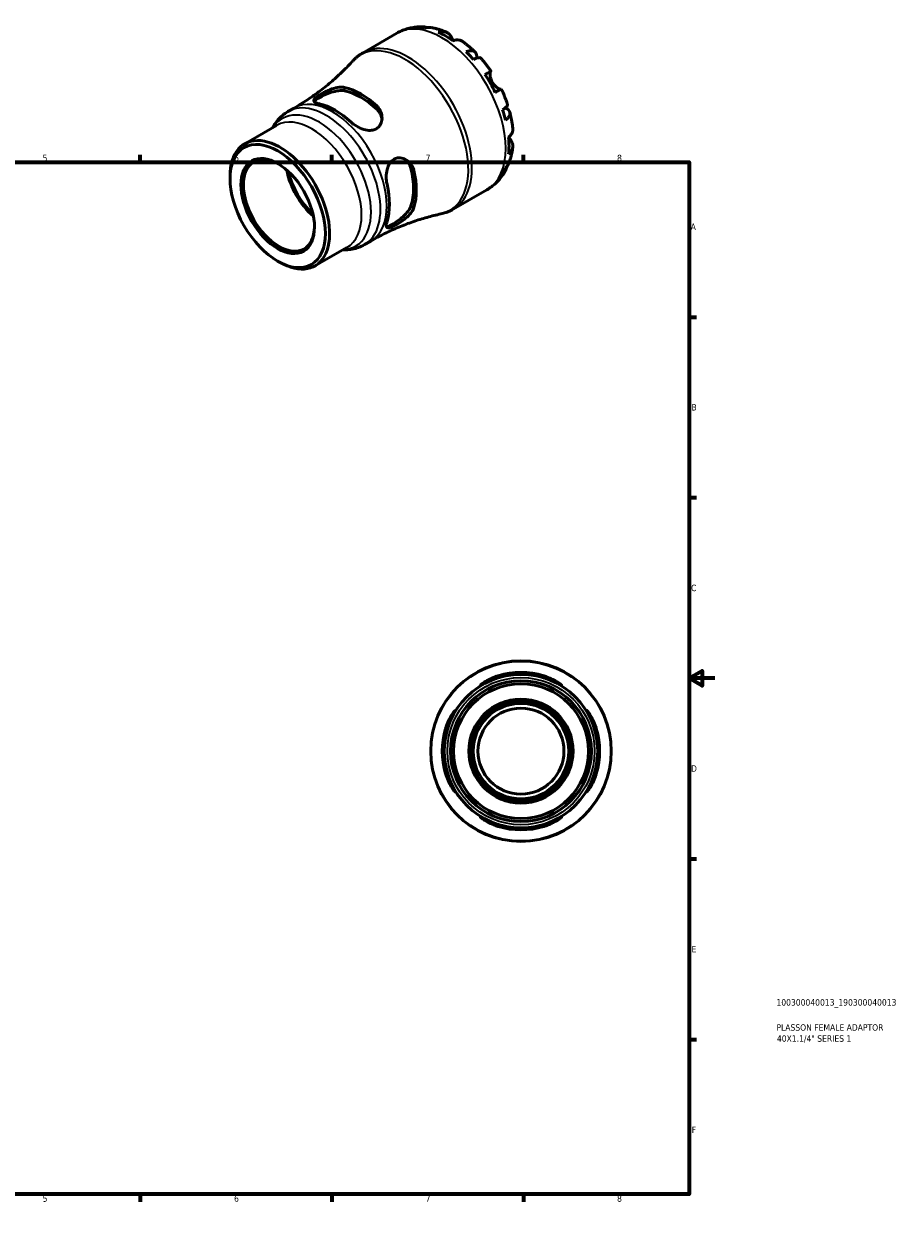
# Model space of a CAD drawing. Header units: millimetres. Extents: x -50 to 665, y 0 to 464.
# Tile 3 of 3: x 326 to 665, y 0 to 464. Entities that reach past the tile are written whole.
import ezdxf

# ---------------------------------------------------------------- set-up
doc = ezdxf.new("R2010")
doc.units = ezdxf.units.MM
for name, color, linetype, lineweight in [('Border (ISO)', 7, 'Continuous', 70), ('Title (ISO)', 7, 'Continuous', 50), ('Visible (ISO)', 7, 'Continuous', 50), ('Visible Narrow (ISO)', 7, 'Continuous', 35)]:
    doc.layers.add(name, color=color, linetype=linetype, lineweight=lineweight)
doc.styles.add('Note Text (ISO)', font='tahoma.ttf')

# ---------------------------------------------------------------- blocks, each defined once
blk = doc.blocks.new('Borders Default Border')
at = {"layer": 'Border (ISO)'}
for p, q in [((74.25, 410), (74.25, 412.9)), ((148.5, 410), (148.5, 412.9)), ((222.75, 410), (222.75, 412.9)), ((371.25, 410), (371.25, 412.9)), ((445.5, 410), (445.5, 412.9)), ((519.75, 410), (519.75, 412.9)), ((10, 350), (7.1, 350)), ((584, 350), (586.9, 350)), ((10, 280), (7.1, 280)), ((584, 280), (586.9, 280)), ((10, 140), (7.1, 140)), ((584, 140), (586.9, 140)), ((10, 70), (7.1, 70)), ((584, 70), (586.9, 70)), ((74.25, 10), (74.25, 7.1)), ((148.5, 10), (148.5, 7.1)), ((222.75, 10), (222.75, 7.1)), ((371.25, 10), (371.25, 7.1)), ((445.5, 10), (445.5, 7.1)), ((519.75, 10), (519.75, 7.1))]:
    blk.add_line(p, q, dxfattribs=at)
at = {"layer": 'Border (ISO)', "flags": 128}
for points in [[(297, 420), (297, 410), (294.11, 415), (299.89, 415), (297, 410)], [(10, 10), (10, 410), (584, 410), (584, 10), (10, 10)], [(0, 210), (10, 210), (5, 212.89), (5, 207.11), (10, 210)], [(594, 210), (584, 210), (589, 212.89), (589, 207.11), (584, 210)], [(297, 0), (297, 10), (294.11, 5), (299.89, 5), (297, 10)]]:
    blk.add_lwpolyline(points, dxfattribs=at)
at = {"layer": 'Border (ISO)', "color": 232, "true_color": 0xca0064, "char_height": 2.5, "attachment_point": 7, "style": 'Note Text (ISO)'}
for s, insert in [('1', (36.56, 410.4)), ('2', (110.62, 410.4)), ('3', (184.85, 410.35)), ('4', (259, 410.4)), ('5', (333.39, 410.35)), ('6', (407.58, 410.35)), ('7', (481.85, 410.4)), ('8', (556.06, 410.34)), ('A', (7.29, 383.75)), ('A', (584.59, 383.75)), ('B', (7.59, 313.75)), ('B', (584.89, 313.75)), ('C', (7.43, 243.71)), ('C', (584.73, 243.71)), ('D', (7.43, 173.75)), ('D', (584.73, 173.75)), ('E', (7.64, 103.75)), ('E', (584.94, 103.75)), ('F', (7.7, 33.75)), ('F', (585, 33.75)), ('1', (36.56, 7.1)), ('2', (110.62, 7.1)), ('3', (184.85, 7.05)), ('4', (259, 7.1)), ('5', (333.39, 7.05)), ('6', (407.58, 7.05)), ('7', (481.85, 7.1)), ('8', (556.06, 7.04))]:
    blk.add_mtext(s, dxfattribs=dict(at, insert=insert))
blk = doc.blocks.new('Title Blocks ISO')
at = {"layer": 'Title (ISO)', "color": 232, "true_color": 0xca0064, "style": 'Note Text (ISO)'}
for tag, p in [('PART_NUMBER_001', (33.84, 73.13)), ('DESCRIPTION_001', (33.84, 63.4)), ('DESCRIPTION_002', (34.02, 59.12))]:
    blk.add_attdef(tag, p, '', height=2.5, dxfattribs=at)

msp = doc.modelspace()

# ---------------------------------------------------------------- linework, layer by layer
at = {"layer": 'Visible (ISO)'}
for p, q in [((457.599, 452.446), (470.684, 459.981)), ((428.468, 429.613), (430.877, 431)), ((411.713, 417.137), (424.096, 424.268)), ((406.033, 403.644), (406.033, 404.596)), ((492.531, 391.786), (505.616, 399.321)), ((438.96, 369.822), (451.343, 376.952)), ((458.16, 378.051), (460.57, 379.438)), ((424.439, 371.681), (425.262, 371.203))]:
    msp.add_line(p, q, dxfattribs=at)
for radius in [35, 29.75, 27.3, 26.131, 20.176, 19.476, 18.502, 16.667]:
    msp.add_circle((518.81, 181.744), radius, dxfattribs=at)
for radius, start, end in [(30.504, 73.23242, 106.76758), (29.757, 72.79875, 107.20125), (30.504, 163.23242, 196.76758), (29.757, 162.79875, 197.20125), (29.757, 342.79875, 17.20125), (30.504, 343.23242, 16.76758), (29.757, 252.79875, 287.20125), (30.504, 253.23242, 286.76758)]:
    msp.add_arc((518.81, 181.744), radius, start, end, dxfattribs=at)
for centre, major_axis, start_param, end_param in [((489.564, 430.465), (-17.365, 30.155), 5.8300396, 5.9548003), ((489.564, 430.465), (-17.365, 30.155), 5.3845169, 5.6149248), ((489.564, 430.465), (-17.365, 30.155), 5.0446414, 5.1694021), ((489.564, 430.465), (-17.365, 30.155), 4.5991188, 4.8295266), ((456.678, 411.528), (15.222, -26.434), 2.0654786, 2.6507778), ((456.678, 411.528), (14.447, -25.088), 2.0492686, 2.6669878), ((446.779, 405.827), (-14.85, 25.787), 5.1995023, 5.7999394), ((489.564, 430.465), (-17.365, 30.155), 4.2592433, 4.3840039), ((425.337, 393.479), (13.624, -23.658), 5.4958534, 10.2121098), ((489.564, 430.465), (-17.365, 30.155), 3.8137206, 4.0441285), ((425.005, 393.289), (9.719, -16.878), 2.3720051, 7.0527728), ((441.481, 402.776), (-9.719, 16.878), 1.0134137, 2.128179), ((441.481, 402.776), (-9.233, 16.034), 1.0427739, 2.0988187), ((456.678, 411.528), (14.447, -25.088), 0.4784723, 1.0961914), ((456.678, 411.528), (15.222, -26.434), 0.4946823, 1.0799814), ((489.564, 430.465), (17.365, -30.155), 0.3322525, 0.4570131), ((446.779, 405.827), (-14.85, 25.787), 3.628706, 4.2291431)]:
    msp.add_ellipse(centre, major_axis=major_axis, ratio=0.5780931, start_param=start_param, end_param=end_param, dxfattribs=at)
for major_axis in [(13.04, -22.645), (10.068, -17.484)]:
    msp.add_ellipse((424.51, 393.003), major_axis=major_axis, ratio=0.5780931, dxfattribs=at)
for points, knots in [([(470.684, 459.981), (471.289, 460.33), (471.914, 460.644), (473.193, 461.198), (473.846, 461.437), (475.168, 461.841), (475.837, 462.006), (477.179, 462.262), (477.853, 462.354), (479.196, 462.468), (479.865, 462.491), (480.529, 462.483)], [5.49972085, 5.49972085, 5.49972085, 5.49972085, 5.56571751, 5.56571751, 5.63171416, 5.63171416, 5.69771082, 5.69771082, 5.76370747, 5.76370747, 5.82970413, 5.82970413, 5.82970413, 5.82970413]), ([(478.749, 462.247), (479.25, 462.389), (479.763, 462.464), (480.726, 462.496), (481.263, 462.454), (482.013, 462.293), (482.233, 462.234), (482.448, 462.164)], [0.18971835, 0.18971835, 0.18971835, 0.18971835, 0.3698032, 0.3698032, 0.55498435, 0.55498435, 0.63215004, 0.63215004, 0.63215004, 0.63215004]), ([(484.097, 462.144), (483.717, 462.21), (483.333, 462.232), (482.538, 462.195), (482.06, 462.116), (481.583, 461.972)], [5.42317109, 5.42317109, 5.42317109, 5.42317109, 5.5737621, 5.5737621, 5.75384696, 5.75384696, 5.75384696, 5.75384696]), ([(484.097, 462.145), (484.504, 462.073), (484.908, 461.991), (485.709, 461.807), (486.107, 461.706), (486.894, 461.484), (487.284, 461.364), (488.058, 461.106), (488.441, 460.969), (489.201, 460.678), (489.577, 460.524), (489.95, 460.363)], [5.94991793, 5.94991793, 5.94991793, 5.94991793, 5.99193941, 5.99193941, 6.03396089, 6.03396089, 6.07598237, 6.07598237, 6.11800385, 6.11800385, 6.16002533, 6.16002533, 6.16002533, 6.16002533]), ([(486.736, 460.355), (487.188, 460.508), (487.629, 460.6), (488.423, 460.676), (488.847, 460.662), (489.637, 460.504), (490.004, 460.36), (490.622, 459.998), (490.93, 459.747), (491.394, 459.207), (491.569, 458.945), (491.714, 458.67)], [0.18972425, 0.18972425, 0.18972425, 0.18972425, 0.36926522, 0.36926522, 0.55452014, 0.55452014, 0.73977506, 0.73977506, 0.92607912, 0.92607912, 1.06568045, 1.06568045, 1.06568045, 1.06568045]), ([(491.714, 458.67), (491.78, 458.545), (491.852, 458.411), (492.004, 458.132), (492.082, 457.99), (492.27, 457.656), (492.382, 457.461), (492.523, 457.224), (492.545, 457.189), (492.566, 457.153)], [-0.64798358, -0.64798358, -0.64798358, -0.64798358, -0.58129223, -0.58129223, -0.51957432, -0.51957432, -0.44316993, -0.44316993, -0.4297859, -0.4297859, -0.4297859, -0.4297859]), ([(496.241, 456.744), (496.151, 456.809), (496.06, 456.868), (495.661, 457.102), (495.294, 457.246), (494.504, 457.405), (494.08, 457.418), (493.286, 457.343), (492.845, 457.25), (492.393, 457.097)], [5.1737673, 5.1737673, 5.1737673, 5.1737673, 5.22854914, 5.22854914, 5.41380406, 5.41380406, 5.59905898, 5.59905898, 5.77859995, 5.77859995, 5.77859995, 5.77859995]), ([(496.241, 456.744), (496.579, 456.501), (496.913, 456.251), (497.574, 455.739), (497.901, 455.478), (498.549, 454.944), (498.869, 454.671), (499.503, 454.116), (499.817, 453.833), (500.437, 453.256), (500.744, 452.963), (501.047, 452.664)], [0.12660616, 0.12660616, 0.12660616, 0.12660616, 0.16914562, 0.16914562, 0.21168508, 0.21168508, 0.25422453, 0.25422453, 0.29676399, 0.29676399, 0.33930345, 0.33930345, 0.33930345, 0.33930345]), ([(453.593, 449.213), (453.823, 449.467), (454.062, 449.714), (454.554, 450.194), (454.808, 450.426), (455.33, 450.876), (455.598, 451.093), (456.148, 451.51), (456.43, 451.71), (457.006, 452.092), (457.3, 452.274), (457.599, 452.446)], [5.31650878, 5.31650878, 5.31650878, 5.31650878, 5.35315119, 5.35315119, 5.38979361, 5.38979361, 5.42643602, 5.42643602, 5.46307844, 5.46307844, 5.49972085, 5.49972085, 5.49972085, 5.49972085]), ([(497.545, 452.781), (497.975, 452.951), (498.383, 453.07), (499.096, 453.206), (499.464, 453.233), (500.122, 453.172), (500.412, 453.084), (500.875, 452.837), (501.09, 452.654), (501.42, 452.184), (501.536, 451.898), (501.668, 451.3), (501.696, 450.934), (501.667, 450.461), (501.662, 450.39), (501.654, 450.319)], [0.1897184, 0.1897184, 0.1897184, 0.1897184, 0.3698032, 0.3698032, 0.5549844, 0.5549844, 0.7401655, 0.7401655, 0.9258164, 0.9258164, 1.1114673, 1.1114673, 1.2978252, 1.2978252, 1.3296564, 1.3296564, 1.3296564, 1.3296564]), ([(503.252, 450.339), (503.185, 450.414), (503.092, 450.466), (502.83, 450.535), (502.618, 450.539), (502.096, 450.457), (501.785, 450.369), (501.158, 450.144), (500.786, 449.987), (500.379, 449.791)], [5.06842871, 5.06842871, 5.06842871, 5.06842871, 5.20339981, 5.20339981, 5.38858096, 5.38858096, 5.5737621, 5.5737621, 5.75384696, 5.75384696, 5.75384696, 5.75384696]), ([(503.253, 450.339), (503.533, 450.023), (503.811, 449.702), (504.358, 449.051), (504.627, 448.722), (505.159, 448.056), (505.421, 447.719), (505.937, 447.038), (506.191, 446.694), (506.692, 445.999), (506.938, 445.648), (507.18, 445.294)], [0.44562107, 0.44562107, 0.44562107, 0.44562107, 0.48754131, 0.48754131, 0.52946156, 0.52946156, 0.5713818, 0.5713818, 0.61330205, 0.61330205, 0.65522229, 0.65522229, 0.65522229, 0.65522229]), ([(453.593, 449.213), (452.393, 447.894), (451.122, 446.576), (448.444, 443.967), (447.037, 442.675), (444.097, 440.142), (442.564, 438.901), (439.389, 436.493), (437.746, 435.326), (434.373, 433.088), (432.641, 432.016), (430.877, 431)], [5.31650878, 5.31650878, 5.31650878, 5.31650878, 5.35315119, 5.35315119, 5.38979361, 5.38979361, 5.42643602, 5.42643602, 5.46307844, 5.46307844, 5.49972085, 5.49972085, 5.49972085, 5.49972085]), ([(504.848, 443.96), (505.234, 444.182), (505.577, 444.379), (506.137, 444.701), (506.403, 444.853), (506.819, 445.091), (506.968, 445.176), (507.148, 445.277), (507.193, 445.302), (507.163, 445.283), (507.116, 445.255), (507.043, 445.211)], [0.18972425, 0.18972425, 0.18972425, 0.18972425, 0.36926522, 0.36926522, 0.55452014, 0.55452014, 0.73977506, 0.73977506, 0.92607912, 0.92607912, 1.06568045, 1.06568045, 1.06568045, 1.06568045]), ([(507.043, 445.211), (507.022, 445.199), (507.001, 445.18), (506.943, 445.105), (506.909, 445.028), (506.851, 444.817), (506.829, 444.68), (506.799, 444.284), (506.802, 444.004), (506.875, 443.293), (506.96, 442.853), (507.249, 441.92), (507.457, 441.435), (507.721, 440.977)], [-0.64434498, -0.64434498, -0.64434498, -0.64434498, -0.60308586, -0.60308586, -0.52007987, -0.52007987, -0.43273909, -0.43273909, -0.31000661, -0.31000661, -0.15868997, -0.15868997, 0, 0, 0, 0]), ([(507.721, 440.977), (507.869, 440.721), (508.033, 440.475), (508.398, 439.995), (508.599, 439.766), (509.089, 439.273), (509.379, 439.031), (509.913, 438.651), (510.153, 438.512), (510.503, 438.348), (510.629, 438.303), (510.835, 438.254), (510.916, 438.248), (510.984, 438.261), (510.992, 438.263), (510.999, 438.265)], [0, 0, 0, 0, 0.08884908, 0.08884908, 0.18379648, 0.18379648, 0.31419699, 0.31419699, 0.43784665, 0.43784665, 0.52411276, 0.52411276, 0.60765264, 0.60765264, 0.61860221, 0.61860221, 0.61860221, 0.61860221]), ([(440.556, 432.65), (440.355, 432.694), (440.166, 432.741), (439.469, 432.941), (439.077, 433.114), (438.536, 433.538), (438.439, 433.797), (438.642, 434.353), (438.863, 434.63), (439.504, 435.203), (439.867, 435.477), (440.743, 436.066), (441.243, 436.373), (442.489, 437.072), (443.245, 437.454), (444.993, 438.222), (445.993, 438.579), (447.855, 439.032), (448.723, 439.142), (449.84, 439.096), (450.16, 439.056), (450.456, 438.989)], [-2.4576837, -2.4576837, -2.4576837, -2.4576837, -2.3678349, -2.3678349, -2.0994862, -2.0994862, -1.7873382, -1.7873382, -1.540192, -1.540192, -1.3440989, -1.3440989, -1.1462266, -1.1462266, -0.8923718, -0.8923718, -0.5717392, -0.5717392, -0.2697427, -0.2697427, -0.1380306, -0.1380306, -0.1380306, -0.1380306]), ([(438.649, 433.485), (438.738, 433.619), (438.869, 433.764), (439.398, 434.228), (439.929, 434.582), (441.183, 435.304), (441.968, 435.708), (443.651, 436.464), (444.55, 436.815), (446.279, 437.367), (447.231, 437.597), (448.995, 437.811), (449.808, 437.793), (450.456, 437.659)], [1.7767208, 1.7767208, 1.7767208, 1.7767208, 1.9107173, 1.9107173, 2.1767577, 2.1767577, 2.4427981, 2.4427981, 2.7088386, 2.7088386, 2.997392, 2.997392, 3.2859454, 3.2859454, 3.2859454, 3.2859454]), ([(511.18, 438.365), (511.179, 438.366), (511.134, 438.341), (510.968, 438.248), (510.819, 438.162), (510.403, 437.925), (510.137, 437.772), (509.577, 437.451), (509.234, 437.254), (508.848, 437.031)], [5.06966352, 5.06966352, 5.06966352, 5.06966352, 5.22854914, 5.22854914, 5.41380406, 5.41380406, 5.59905898, 5.59905898, 5.77859995, 5.77859995, 5.77859995, 5.77859995]), ([(511.18, 438.365), (511.366, 437.979), (511.547, 437.59), (511.899, 436.809), (512.07, 436.417), (512.402, 435.629), (512.562, 435.233), (512.873, 434.44), (513.024, 434.041), (513.314, 433.242), (513.453, 432.842), (513.587, 432.44)], [0.9155823, 0.9155823, 0.9155823, 0.9155823, 0.95750382, 0.95750382, 0.99942535, 0.99942535, 1.04134687, 1.04134687, 1.08326839, 1.08326839, 1.12518992, 1.12518992, 1.12518992, 1.12518992]), ([(462.901, 431.822), (463.16, 431.583), (463.397, 431.325), (464.133, 430.38), (464.508, 429.622), (464.955, 428), (465.012, 427.133), (464.77, 425.556), (464.505, 424.84), (463.766, 423.764), (463.365, 423.368), (462.432, 422.769), (461.922, 422.565), (460.695, 422.307), (459.977, 422.297), (458.322, 422.517), (457.386, 422.805), (455.556, 423.615), (454.666, 424.145), (453.568, 424.981), (453.274, 425.229), (453.001, 425.483)], [-2.4787414, -2.4787414, -2.4787414, -2.4787414, -2.3633842, -2.3633842, -2.0802913, -2.0802913, -1.7816803, -1.7816803, -1.5108198, -1.5108198, -1.3069058, -1.3069058, -1.1141495, -1.1141495, -0.8806908, -0.8806908, -0.5863702, -0.5863702, -0.2792806, -0.2792806, -0.157615, -0.157615, -0.157615, -0.157615]), ([(511.666, 430.242), (512.039, 430.495), (512.362, 430.737), (512.873, 431.165), (513.105, 431.389), (513.439, 431.797), (513.542, 431.98), (513.615, 432.239), (513.618, 432.345), (513.587, 432.44)], [0.18971835, 0.18971835, 0.18971835, 0.18971835, 0.3698032, 0.3698032, 0.55498435, 0.55498435, 0.7401655, 0.7401655, 0.87574142, 0.87574142, 0.87574142, 0.87574142]), ([(422.558, 423.382), (422.73, 423.707), (422.912, 424.028), (423.54, 425.049), (424.03, 425.728), (425.122, 427.006), (425.723, 427.605), (427.027, 428.696), (427.728, 429.187), (428.468, 429.613)], [5.15052414, 5.15052414, 5.15052414, 5.15052414, 5.1956899, 5.1956899, 5.29703355, 5.29703355, 5.3983772, 5.3983772, 5.49972085, 5.49972085, 5.49972085, 5.49972085]), ([(462.901, 430.492), (463.549, 429.88), (464.093, 429.117), (464.695, 427.725), (464.85, 427.126), (464.915, 426.545)], [-1.10918766, -1.10918766, -1.10918766, -1.10918766, -0.82063425, -0.82063425, -0.61879291, -0.61879291, -0.61879291, -0.61879291]), ([(512.749, 431.064), (512.824, 431.031), (512.898, 430.996), (513.331, 430.781), (513.633, 430.576), (514.083, 430.165), (514.272, 429.923), (514.512, 429.406), (514.562, 429.13), (514.543, 428.609), (514.473, 428.315), (514.195, 427.718), (513.987, 427.414), (513.511, 426.868), (513.203, 426.575), (512.84, 426.289)], [4.608911, 4.608911, 4.608911, 4.608911, 4.6457401, 4.6457401, 4.832098, 4.832098, 5.0177489, 5.0177489, 5.2033998, 5.2033998, 5.388581, 5.388581, 5.5737621, 5.5737621, 5.753847, 5.753847, 5.753847, 5.753847]), ([(514.499, 429.368), (514.606, 428.956), (514.707, 428.544), (514.896, 427.718), (514.985, 427.305), (515.149, 426.478), (515.225, 426.064), (515.364, 425.236), (515.427, 424.821), (515.54, 423.993), (515.59, 423.579), (515.633, 423.165)], [1.23147318, 1.23147318, 1.23147318, 1.23147318, 1.27400757, 1.27400757, 1.31654195, 1.31654195, 1.35907633, 1.35907633, 1.40161072, 1.40161072, 1.4441451, 1.4441451, 1.4441451, 1.4441451]), ([(514.007, 419.66), (514.366, 419.974), (514.668, 420.308), (515.132, 420.956), (515.332, 421.328), (515.593, 422.089), (515.652, 422.477), (515.65, 422.941), (515.644, 423.052), (515.632, 423.164)], [0.18972425, 0.18972425, 0.18972425, 0.18972425, 0.36926522, 0.36926522, 0.55452014, 0.55452014, 0.73977506, 0.73977506, 0.79600182, 0.79600182, 0.79600182, 0.79600182]), ([(515.049, 418.253), (515.213, 417.991), (515.352, 417.709), (515.586, 417.041), (515.649, 416.65), (515.652, 415.937), (515.593, 415.548), (515.332, 414.788), (515.132, 414.415), (514.668, 413.768), (514.366, 413.433), (514.007, 413.12)], [4.90264375, 4.90264375, 4.90264375, 4.90264375, 5.04224508, 5.04224508, 5.22854914, 5.22854914, 5.41380406, 5.41380406, 5.59905898, 5.59905898, 5.77859995, 5.77859995, 5.77859995, 5.77859995]), ([(514.143, 419.782), (514.215, 419.651), (514.288, 419.522), (514.475, 419.195), (514.588, 419.005), (514.805, 418.646), (514.908, 418.479), (515.018, 418.303), (515.033, 418.278), (515.049, 418.253)], [-2.35354239, -2.35354239, -2.35354239, -2.35354239, -2.30519389, -2.30519389, -2.22617552, -2.22617552, -2.14450488, -2.14450488, -2.1308178, -2.1308178, -2.1308178, -2.1308178]), ([(515.629, 415.902), (515.583, 415.498), (515.529, 415.096), (515.402, 414.292), (515.33, 413.892), (515.168, 413.093), (515.078, 412.695), (514.878, 411.902), (514.768, 411.507), (514.529, 410.721), (514.399, 410.33), (514.258, 409.942)], [1.69401657, 1.69401657, 1.69401657, 1.69401657, 1.73603485, 1.73603485, 1.77805313, 1.77805313, 1.82007142, 1.82007142, 1.8620897, 1.8620897, 1.90410798, 1.90410798, 1.90410798, 1.90410798]), ([(466.879, 401.446), (466.817, 401.716), (466.763, 401.993), (466.589, 403.124), (466.544, 404.018), (466.644, 405.951), (466.822, 406.987), (467.408, 408.681), (467.76, 409.369), (468.577, 410.406), (468.997, 410.785), (469.947, 411.359), (470.463, 411.543), (471.692, 411.733), (472.401, 411.671), (473.94, 411.22), (474.749, 410.751), (476.071, 409.532), (476.599, 408.8), (477.117, 407.603), (477.241, 407.222), (477.331, 406.829)], [-2.4576837, -2.4576837, -2.4576837, -2.4576837, -2.3678349, -2.3678349, -2.0994862, -2.0994862, -1.7873382, -1.7873382, -1.540192, -1.540192, -1.3440989, -1.3440989, -1.1462266, -1.1462266, -0.8923718, -0.8923718, -0.5717392, -0.5717392, -0.2697427, -0.2697427, -0.1380306, -0.1380306, -0.1380306, -0.1380306]), ([(473.754, 411.225), (474.229, 410.876), (474.675, 410.438), (475.584, 409.214), (475.974, 408.36), (476.18, 407.492)], [2.7938686, 2.7938686, 2.7938686, 2.7938686, 2.99739196, 2.99739196, 3.28594537, 3.28594537, 3.28594537, 3.28594537]), ([(513.455, 408.505), (513.406, 408.273), (513.345, 408.042), (513.105, 407.302), (512.873, 406.817), (512.362, 406.002), (512.039, 405.595), (511.666, 405.234)], [5.30736576, 5.30736576, 5.30736576, 5.30736576, 5.38858096, 5.38858096, 5.5737621, 5.5737621, 5.75384696, 5.75384696, 5.75384696, 5.75384696]), ([(512.84, 407.835), (513.203, 408.174), (513.511, 408.548), (513.946, 409.222), (514.124, 409.573), (514.258, 409.942)], [0.18971835, 0.18971835, 0.18971835, 0.18971835, 0.3698032, 0.3698032, 0.52363054, 0.52363054, 0.52363054, 0.52363054]), ([(512.779, 406.683), (512.452, 406.097), (512.096, 405.521), (511.319, 404.401), (510.9, 403.857), (509.998, 402.809), (509.516, 402.306), (508.494, 401.352), (507.953, 400.901), (506.821, 400.062), (506.229, 399.673), (505.616, 399.321)], [2.02423579, 2.02423579, 2.02423579, 2.02423579, 2.09101427, 2.09101427, 2.15779275, 2.15779275, 2.22457124, 2.22457124, 2.29134972, 2.29134972, 2.3581282, 2.3581282, 2.3581282, 2.3581282]), ([(460.57, 379.438), (462.334, 380.454), (464.13, 381.414), (467.759, 383.208), (469.593, 384.043), (473.269, 385.581), (475.112, 386.284), (478.778, 387.555), (480.602, 388.124), (484.203, 389.13), (485.981, 389.568), (487.724, 389.943)], [2.3581282, 2.3581282, 2.3581282, 2.3581282, 2.39477061, 2.39477061, 2.43141303, 2.43141303, 2.46805544, 2.46805544, 2.50469786, 2.50469786, 2.54134027, 2.54134027, 2.54134027, 2.54134027]), ([(477.331, 392.44), (477.253, 392.186), (477.147, 391.926), (476.696, 391.017), (476.226, 390.362), (475.044, 389.055), (474.32, 388.405), (472.833, 387.252), (472.079, 386.739), (470.776, 385.941), (470.233, 385.636), (469.246, 385.136), (468.813, 384.943), (467.975, 384.637), (467.608, 384.555), (466.969, 384.567), (466.751, 384.713), (466.537, 385.291), (466.551, 385.735), (466.727, 386.542), (466.795, 386.791), (466.879, 387.058)], [-2.4787414, -2.4787414, -2.4787414, -2.4787414, -2.3633842, -2.3633842, -2.0802913, -2.0802913, -1.7816803, -1.7816803, -1.5108198, -1.5108198, -1.3069058, -1.3069058, -1.1141495, -1.1141495, -0.8806908, -0.8806908, -0.5863702, -0.5863702, -0.2792806, -0.2792806, -0.157615, -0.157615, -0.157615, -0.157615]), ([(476.18, 393.103), (475.974, 392.473), (475.584, 391.758), (474.518, 390.335), (473.844, 389.624), (472.502, 388.402), (471.748, 387.798), (470.251, 386.72), (469.509, 386.243), (468.882, 385.882), (468.255, 385.521), (467.681, 385.24), (467.012, 385.018), (466.82, 384.977), (466.658, 384.968)], [-1.1091877, -1.1091877, -1.1091877, -1.1091877, -0.8206342, -0.8206342, -0.5320808, -0.5320808, -0.2660404, -0.2660404, 0, 0, 0, 0.2660404, 0.2660404, 0.4004737, 0.4004737, 0.4004737, 0.4004737]), ([(492.531, 391.786), (492.232, 391.613), (491.927, 391.45), (491.307, 391.144), (490.993, 391.001), (490.356, 390.734), (490.034, 390.611), (489.383, 390.386), (489.054, 390.283), (488.392, 390.098), (488.059, 390.016), (487.724, 389.943)], [2.3581282, 2.3581282, 2.3581282, 2.3581282, 2.39477061, 2.39477061, 2.43141303, 2.43141303, 2.46805544, 2.46805544, 2.50469786, 2.50469786, 2.54134027, 2.54134027, 2.54134027, 2.54134027]), ([(458.16, 378.051), (457.421, 377.625), (456.644, 377.265), (455.047, 376.685), (454.227, 376.465), (452.573, 376.162), (451.74, 376.08), (450.541, 376.049), (450.173, 376.052), (449.805, 376.067)], [2.3581282, 2.3581282, 2.3581282, 2.3581282, 2.45947185, 2.45947185, 2.5608155, 2.5608155, 2.66215915, 2.66215915, 2.70732491, 2.70732491, 2.70732491, 2.70732491]), ([(510.01, 210.17), (509.725, 210.081), (509.44, 209.989), (508.317, 209.605), (507.508, 209.287), (505.907, 208.592), (505.141, 208.214), (504.039, 207.654), (503.65, 207.449), (503.178, 207.227), (503.054, 207.183), (502.985, 207.219), (503.043, 207.299), (503.372, 207.605), (503.694, 207.86), (504.661, 208.531), (505.368, 208.969), (506.962, 209.8), (507.838, 210.194), (509.177, 210.686), (509.592, 210.824), (510.01, 210.95)], [-2.4576837, -2.4576837, -2.4576837, -2.4576837, -2.3678349, -2.3678349, -2.0994862, -2.0994862, -1.7873382, -1.7873382, -1.540192, -1.540192, -1.3440989, -1.3440989, -1.1462266, -1.1462266, -0.8923718, -0.8923718, -0.5717392, -0.5717392, -0.2697427, -0.2697427, -0.1380306, -0.1380306, -0.1380306, -0.1380306]), ([(527.61, 210.95), (527.976, 210.84), (528.34, 210.72), (529.576, 210.276), (530.407, 209.914), (531.941, 209.143), (532.634, 208.732), (533.696, 208.031), (534.089, 207.734), (534.516, 207.364), (534.612, 207.257), (534.608, 207.177), (534.519, 207.198), (534.136, 207.366), (533.81, 207.535), (532.859, 208.022), (532.186, 208.364), (530.616, 209.079), (529.711, 209.453), (528.379, 209.923), (527.996, 210.05), (527.61, 210.17)], [-2.4787414, -2.4787414, -2.4787414, -2.4787414, -2.3633842, -2.3633842, -2.0802913, -2.0802913, -1.7816803, -1.7816803, -1.5108198, -1.5108198, -1.3069058, -1.3069058, -1.1141495, -1.1141495, -0.8806908, -0.8806908, -0.5863702, -0.5863702, -0.2792806, -0.2792806, -0.157615, -0.157615, -0.157615, -0.157615]), ([(489.603, 190.544), (489.714, 190.91), (489.834, 191.273), (490.277, 192.51), (490.64, 193.341), (491.411, 194.875), (491.821, 195.568), (492.522, 196.63), (492.82, 197.023), (493.19, 197.45), (493.296, 197.546), (493.376, 197.542), (493.355, 197.452), (493.188, 197.07), (493.019, 196.743), (492.531, 195.793), (492.19, 195.119), (491.475, 193.55), (491.101, 192.645), (490.631, 191.313), (490.503, 190.929), (490.384, 190.544)], [-2.4787414, -2.4787414, -2.4787414, -2.4787414, -2.3633842, -2.3633842, -2.0802913, -2.0802913, -1.7816803, -1.7816803, -1.5108198, -1.5108198, -1.3069058, -1.3069058, -1.1141495, -1.1141495, -0.8806908, -0.8806908, -0.5863702, -0.5863702, -0.2792806, -0.2792806, -0.157615, -0.157615, -0.157615, -0.157615]), ([(547.236, 190.544), (547.148, 190.829), (547.055, 191.113), (546.671, 192.237), (546.353, 193.046), (545.658, 194.647), (545.281, 195.413), (544.72, 196.515), (544.515, 196.904), (544.294, 197.375), (544.25, 197.5), (544.285, 197.568), (544.366, 197.51), (544.672, 197.181), (544.927, 196.86), (545.597, 195.893), (546.035, 195.185), (546.866, 193.591), (547.26, 192.716), (547.752, 191.376), (547.891, 190.962), (548.017, 190.544)], [-2.4576837, -2.4576837, -2.4576837, -2.4576837, -2.3678349, -2.3678349, -2.0994862, -2.0994862, -1.7873382, -1.7873382, -1.540192, -1.540192, -1.3440989, -1.3440989, -1.1462266, -1.1462266, -0.8923718, -0.8923718, -0.5717392, -0.5717392, -0.2697427, -0.2697427, -0.1380306, -0.1380306, -0.1380306, -0.1380306]), ([(490.384, 172.944), (490.472, 172.658), (490.565, 172.374), (490.949, 171.251), (491.267, 170.441), (491.962, 168.841), (492.339, 168.075), (492.9, 166.973), (493.105, 166.583), (493.326, 166.112), (493.37, 165.987), (493.335, 165.919), (493.254, 165.977), (492.948, 166.306), (492.693, 166.627), (492.023, 167.594), (491.585, 168.302), (490.754, 169.896), (490.36, 170.771), (489.868, 172.111), (489.729, 172.525), (489.603, 172.944)], [-2.4576837, -2.4576837, -2.4576837, -2.4576837, -2.3678349, -2.3678349, -2.0994862, -2.0994862, -1.7873382, -1.7873382, -1.540192, -1.540192, -1.3440989, -1.3440989, -1.1462266, -1.1462266, -0.8923718, -0.8923718, -0.5717392, -0.5717392, -0.2697427, -0.2697427, -0.1380306, -0.1380306, -0.1380306, -0.1380306]), ([(548.017, 172.944), (547.906, 172.577), (547.786, 172.214), (547.343, 170.977), (546.98, 170.146), (546.209, 168.612), (545.799, 167.919), (545.098, 166.857), (544.8, 166.464), (544.43, 166.037), (544.324, 165.941), (544.244, 165.946), (544.265, 166.035), (544.432, 166.417), (544.601, 166.744), (545.089, 167.694), (545.43, 168.368), (546.145, 169.937), (546.519, 170.842), (546.99, 172.174), (547.117, 172.558), (547.236, 172.944)], [-2.4787414, -2.4787414, -2.4787414, -2.4787414, -2.3633842, -2.3633842, -2.0802913, -2.0802913, -1.7816803, -1.7816803, -1.5108198, -1.5108198, -1.3069058, -1.3069058, -1.1141495, -1.1141495, -0.8806908, -0.8806908, -0.5863702, -0.5863702, -0.2792806, -0.2792806, -0.157615, -0.157615, -0.157615, -0.157615]), ([(510.01, 152.537), (509.644, 152.647), (509.28, 152.767), (508.044, 153.211), (507.213, 153.573), (505.679, 154.344), (504.986, 154.755), (503.924, 155.456), (503.531, 155.753), (503.104, 156.123), (503.008, 156.23), (503.012, 156.31), (503.101, 156.289), (503.484, 156.121), (503.81, 155.952), (504.761, 155.465), (505.434, 155.124), (507.004, 154.408), (507.909, 154.034), (509.241, 153.564), (509.624, 153.437), (510.01, 153.318)], [-2.4787414, -2.4787414, -2.4787414, -2.4787414, -2.3633842, -2.3633842, -2.0802913, -2.0802913, -1.7816803, -1.7816803, -1.5108198, -1.5108198, -1.3069058, -1.3069058, -1.1141495, -1.1141495, -0.8806908, -0.8806908, -0.5863702, -0.5863702, -0.2792806, -0.2792806, -0.157615, -0.157615, -0.157615, -0.157615]), ([(527.61, 153.318), (527.895, 153.406), (528.18, 153.498), (529.303, 153.882), (530.112, 154.2), (531.713, 154.895), (532.479, 155.273), (533.581, 155.833), (533.97, 156.038), (534.442, 156.26), (534.566, 156.304), (534.635, 156.268), (534.577, 156.188), (534.248, 155.882), (533.927, 155.627), (532.959, 154.956), (532.252, 154.518), (530.658, 153.687), (529.782, 153.293), (528.443, 152.801), (528.028, 152.663), (527.61, 152.537)], [-2.4576837, -2.4576837, -2.4576837, -2.4576837, -2.3678349, -2.3678349, -2.0994862, -2.0994862, -1.7873382, -1.7873382, -1.540192, -1.540192, -1.3440989, -1.3440989, -1.1462266, -1.1462266, -0.8923718, -0.8923718, -0.5717392, -0.5717392, -0.2697427, -0.2697427, -0.1380306, -0.1380306, -0.1380306, -0.1380306])]:
    msp.add_open_spline(points, degree=3, knots=knots, dxfattribs=at)
at = {"layer": 'Visible Narrow (ISO)'}
for p, q in [((491.714, 458.67), (490.819, 458.155)), ((507.043, 445.211), (504.854, 443.951)), ((450.456, 437.659), (450.456, 438.989)), ((462.901, 431.822), (462.901, 430.492)), ((515.049, 418.253), (514.14, 417.73)), ((476.18, 407.492), (477.331, 406.829)), ((477.331, 392.44), (476.18, 393.103)), ((510.01, 210.209), (510.01, 210.911)), ((527.61, 210.911), (527.61, 210.209)), ((489.642, 190.544), (490.345, 190.544)), ((547.275, 190.544), (547.978, 190.544)), ((490.345, 172.944), (489.642, 172.944)), ((547.978, 172.944), (547.275, 172.944)), ((510.01, 152.576), (510.01, 153.278)), ((527.61, 153.278), (527.61, 152.576))]:
    msp.add_line(p, q, dxfattribs=at)
for radius in [34.779, 28.525]:
    msp.add_circle((518.81, 181.744), radius, dxfattribs=at)
for centre, major_axis, start_param, end_param in [((488.15, 429.651), (-17.466, 30.33), 3.1415927, 6.2831853), ((473.832, 421.406), (-17.356, 30.139), 2.9583806, 6.4663974), ((475.065, 422.116), (17.466, -30.33), 0, 3.1415927), ((443.314, 403.832), (14.846, -25.781), 0, 3.1415927), ((445.724, 405.219), (-14.846, 25.781), 3.1415927, 6.2831853), ((440.517, 402.221), (-14.235, 24.719), 2.8474643, 6.5773136), ((437.719, 400.61), (-13.624, 23.658), 3.1415927, 6.2831853)]:
    msp.add_ellipse(centre, major_axis=major_axis, ratio=0.5780931, start_param=start_param, end_param=end_param, dxfattribs=at)

# ---------------------------------------------------------------- block references
msp.add_blockref('Borders Default Border', (0, 0))
msp.add_blockref('Title Blocks ISO', (584, 10)).add_auto_attribs({'PART_NUMBER_001': '100300040013_190300040013', 'DESCRIPTION_001': 'PLASSON FEMALE ADAPTOR', 'DESCRIPTION_002': '40X1.1/4" SERIES 1'})

doc.saveas('drawing.dxf')
